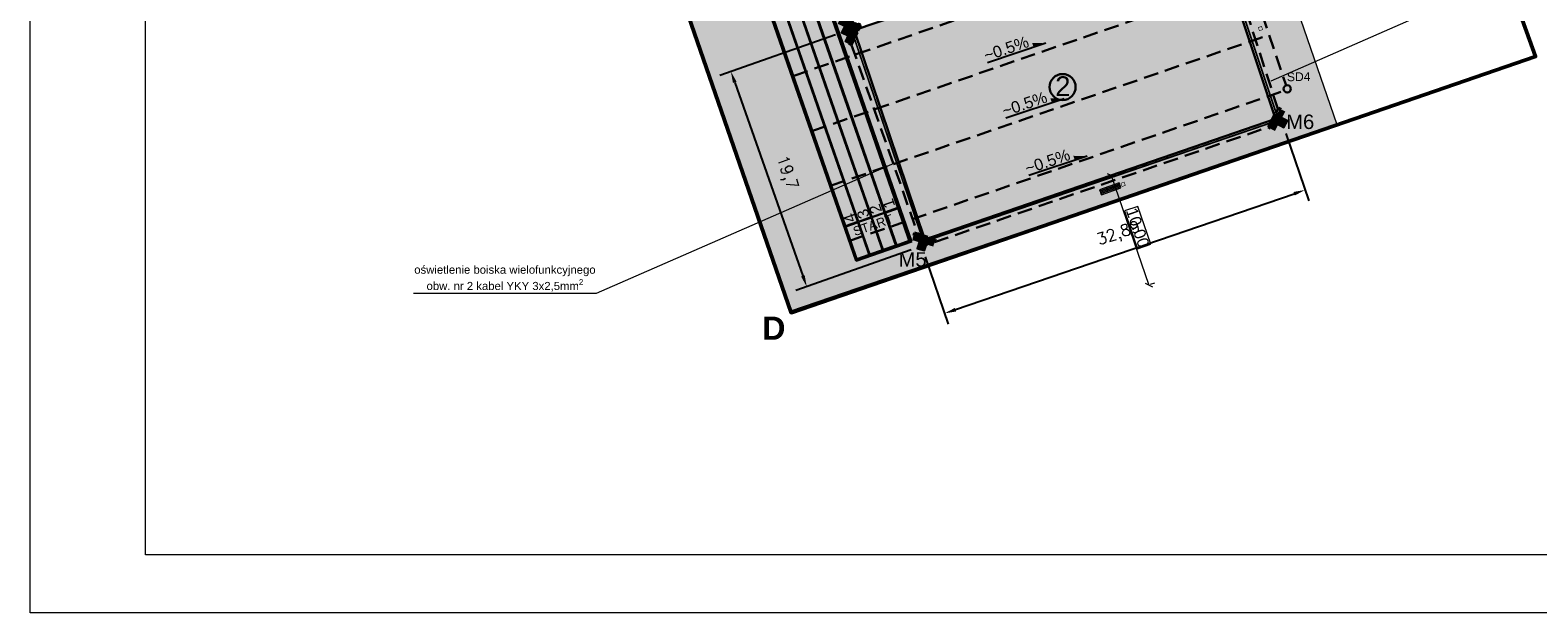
# Model space of a CAD drawing. Header units: millimetres. Extents: x 25 to 493, y -1 to 147.
# Tile 1 of 6: x 25 to 155, y -1 to 49. Entities that reach past the tile are written whole.
import ezdxf
from ezdxf.enums import TextEntityAlignment as Align

# ---------------------------------------------------------------- set-up
doc = ezdxf.new("R2010")
doc.units = ezdxf.units.MM
doc.linetypes.add('ACAD_ISO02W100', pattern=[15, 12, -3])
doc.linetypes.add('DASHED', pattern=[19.05, 12.7, -6.35])
for name, color, linetype in [('bieżnia', 7, 'Continuous'), ('DIM', 7, 'Continuous'), ('WYPOSAZENIE', 8, 'Continuous')]:
    doc.layers.add(name, color=color, linetype=linetype)
for name, color, linetype, lineweight in [('opisyy', 122, 'Continuous', 5), ('oświetlenie terenu i boisk', 1, 'ACAD_ISO02W100', 40), ('wymiar', 252, 'Continuous', 5), ('WYMIAROWA', 250, 'Continuous', 9), ('wymiary', 250, 'Continuous', 5)]:
    doc.layers.add(name, color=color, linetype=linetype, lineweight=lineweight)
doc.styles.add('Arial$001H0', font='arial.ttf')
doc.styles.add('GENERATED_STYLE_1', font='ARIAL.TTF')
doc.styles.add('Opisowy', font='ARIAL.TTF')
doc.styles.add('Roman', font='romans')
doc.styles.get("Standard").update_dxf_attribs({"font": 'simplex.shx'})
doc.linetypes.add('FENCELINE2', pattern='A,0.25,-0.1,[132,ltypeshp.shx,S=0.1,R=0,X=-0.1,Y=0],-0.1,1', length=1.45)
doc.dimstyles.new('radom 500', dxfattribs={"dimscale": 0, "dimtxt": 1, "dimasz": 0.5, "dimexe": 0.1, "dimexo": 0.5, "dimgap": -0.09, "dimtad": 1, "dimzin": 0, "dimdsep": 46, "dimtxsty": 'Opisowy', "dimblk": 'OBLIQUE', "dimcen": 0.09, "dimclrd": 256, "dimclre": 256, "dimclrt": 256, "dimadec": 0, "dimazin": 0, "dimtfac": 1, "dimtofl": 0, "dimtmove": 0, "dimatfit": 3, "dimfxl": 0.05, "dimtfill": 1, "dimtolj": 1, "dimtzin": 0, "dimlwd": 13, "dimlwe": 13, "dimarcsym": 0})
doc.dimstyles.get("Standard").update_dxf_attribs({"dimtxt": 1, "dimasz": 1, "dimexe": 1, "dimexo": 1, "dimgap": 1, "dimtad": 1, "dimtxsty": 'Standard', "dimcen": 2.5, "dimadec": 0, "dimazin": 0, "dimtfac": 1, "dimtmove": 0, "dimatfit": 3, "dimfxl": 1, "dimarcsym": 0})

# ---------------------------------------------------------------- blocks, each defined once
blk = doc.blocks.new('lampa boiska')
at = {"layer": 'oświetlenie terenu i boisk', "linetype": 'Continuous'}
h = blk.add_hatch(color=256, dxfattribs=at)
edge = h.paths.add_edge_path()
edge.add_ellipse((551257, 34237), major_axis=(15.9, 15.9), ratio=1, start_angle=45, end_angle=135)
edge.add_line((551235, 34237), (551257, 34237))
edge.add_line((551257, 34237), (551257, 34259))
h = blk.add_hatch(color=256, dxfattribs=at)
edge = h.paths.add_edge_path()
edge.add_line((551257, 34237), (551235, 34237))
edge.add_ellipse((551257, 34237), major_axis=(15.9, 15.9), ratio=1, start_angle=135, end_angle=225)
edge.add_line((551257, 34214), (551257, 34237))
h = blk.add_hatch(color=256, dxfattribs=at)
edge = h.paths.add_edge_path()
edge.add_ellipse((551257, 34237), major_axis=(15.9, 15.9), ratio=1, start_angle=-45, end_angle=45)
edge.add_line((551257, 34259), (551257, 34237))
edge.add_line((551257, 34237), (551280, 34237))
h = blk.add_hatch(color=256, dxfattribs=at)
edge = h.paths.add_edge_path()
edge.add_ellipse((551257, 34237), major_axis=(15.9, 15.9), ratio=1, start_angle=-135, end_angle=-45)
edge.add_line((551280, 34237), (551257, 34237))
edge.add_line((551257, 34237), (551257, 34214))
for p, q in [((551285, 34237), (551235, 34237)), ((551257, 34259), (551257, 34214)), ((551257, 34237), (551293, 34237)), ((551293, 34331), (551293, 34143)), ((551301, 34331), (551301, 34143)), ((551309, 34331), (551309, 34143)), ((551321, 34277), (551321, 34331)), ((551321, 34331), (551345, 34331)), ((551345, 34277), (551321, 34277)), ((551321, 34210), (551321, 34264)), ((551321, 34264), (551345, 34264)), ((551345, 34331), (551345, 34331)), ((551345, 34331), (551345, 34277)), ((551345, 34264), (551345, 34210)), ((551345, 34210), (551321, 34210)), ((551345, 34197), (551321, 34197)), ((551321, 34197), (551321, 34143)), ((551321, 34143), (551345, 34143)), ((551345, 34143), (551345, 34197))]:
    blk.add_line(p, q, dxfattribs=at)
at = {"layer": 'oświetlenie terenu i boisk', "linetype": 'Continuous', "extrusion": (0, 0, -1)}
blk.add_ellipse((551257, 34237), major_axis=(15.9, 15.9), ratio=1, start_param=2.356194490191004, end_param=8.63937979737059, dxfattribs=at)
at = {"layer": 'WYPOSAZENIE', "ltscale": 0.08}
blk.add_lwpolyline([(551290, 34204), (551290, 34269), (551225, 34269), (551225, 34204)], close=True, dxfattribs=at)
at = {"layer": 'WYPOSAZENIE', "ltscale": 0.08, "extrusion": (0, 0, -1)}
blk.add_ellipse((551257, 34237), major_axis=(17.6, 17.6), ratio=1, start_param=2.356194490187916, end_param=8.639379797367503, dxfattribs=at)
blk = doc.blocks.new('_Oblique')
at = {"color": 0, "lineweight": -2}
blk.add_line((-0.5, -0.5), (0.5, 0.5), dxfattribs=at)
blk = doc.blocks.new('*D15')
at = {"linetype": 'Continuous', "lineweight": 13, "ltscale": 10}
for p, q in [((118.27, 36.49), (121.53, 27.04)), ((118.74, 36.66), (118.37, 36.53)), ((122.01, 27.21), (121.63, 27.08))]:
    blk.add_line(p, q, dxfattribs=at)
at = {"layer": 'Defpoints', "color": 0, "linetype": 'Continuous'}
for p in [(118.27, 36.49), (121.53, 27.04), (121.53, 27.04)]:
    blk.add_point(p, dxfattribs=at)
at = {"linetype": 'ByBlock', "lineweight": 13, "xscale": 0.5, "yscale": 0.5, "zscale": 0.5}
for p, rotation in [((118.27, 36.49), 109.0421244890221), ((121.53, 27.04), 289.0421244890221)]:
    blk.add_blockref('_Oblique', p, dxfattribs=dict(at, rotation=rotation))
at = {"linetype": 'Continuous', "lineweight": 9, "ltscale": 10, "insert": (120.56, 31.99), "char_height": 1, "attachment_point": 5, "rotation": 289.0421, "style": 'Opisowy', "bg_fill": 3, "box_fill_scale": 1.1, "bg_fill_color": 256, "bg_fill_true_color": 13158600, "bg_fill_transparency": 0}
blk.add_mtext('\\A1;10.00', dxfattribs=at)
at = {"linetype": 'Continuous', "lineweight": 13, "ltscale": 10}
for p, q in [((120.56, 33.82), (119.42, 33.43)), ((119.42, 33.43), (120.55, 30.16)), ((121.69, 30.56), (120.56, 33.82)), ((120.55, 30.16), (121.69, 30.56))]:
    blk.add_line(p, q, dxfattribs=at)
blk = doc.blocks.new('A$C43A14DF0')
at = {"layer": 'opisyy', "color": 7, "lineweight": 13}
for p, q in [((-0.52, 0.37), (-0.53, 0.35)), ((-0.47, 0.48), (-0.48, 0.46)), ((-0.42, 0.59), (-0.43, 0.57)), ((-0.34, 0.29), (-0.35, 0.27)), ((-0.29, 0.4), (-0.3, 0.38)), ((-0.24, 0.51), (-0.25, 0.49)), ((0.67, 0.09), (0.66, 0.07)), ((0.85, 0.01), (0.84, -0.01)), ((0.57, -0.13), (0.56, -0.15)), ((0.62, -0.02), (0.61, -0.04)), ((0.75, -0.21), (0.74, -0.23)), ((0.8, -0.1), (0.79, -0.12))]:
    blk.add_line(p, q, dxfattribs=at)
for points in [[(-0.71, 0.43), (-0.75, 0.34), (0.88, -0.4), (0.92, -0.31)], [(-0.66, 0.54), (-0.71, 0.45), (0.93, -0.29), (0.97, -0.2)], [(-0.61, 0.65), (-0.66, 0.56), (0.98, -0.18), (1.02, -0.09)], [(-0.56, 0.76), (-0.61, 0.67), (1.03, -0.07), (1.07, 0.02)]]:
    blk.add_lwpolyline(points, close=True, dxfattribs=at)
blk = doc.blocks.new('*D40')
at = {"layer": 'Defpoints', "color": 0, "linetype": 'Continuous'}
for p in [(95.4, 48.97), (101.94, 30.4), (91.99, 26.89)]:
    blk.add_point(p, dxfattribs=at)
at = {"layer": 'DIM', "color": 0, "linetype": 'Continuous', "lineweight": -2, "ltscale": 10}
for p, q in [((94.46, 48.64), (84.5, 45.13)), ((85.77, 44.52), (91.65, 27.83)), ((101, 30.07), (91.04, 26.56))]:
    blk.add_line(p, q, dxfattribs=at)
at = {"layer": 'DIM', "color": 0, "linetype": 'Continuous'}
for points in [[(85.93, 44.58), (85.62, 44.47), (85.44, 45.47)], [(91.5, 27.78), (91.81, 27.89), (91.99, 26.89)]]:
    blk.add_solid(points, dxfattribs=at)
at = {"layer": 'DIM', "color": 0, "linetype": 'Continuous', "lineweight": 9, "ltscale": 10, "insert": (90.22, 36.71), "char_height": 1, "attachment_point": 5, "rotation": 289.4092}
blk.add_mtext('19,7', dxfattribs=at)
blk = doc.blocks.new('*D41')
at = {"layer": 'Defpoints', "color": 0, "linetype": 'Continuous'}
for p in [(133.01, 41.06), (135, 35.24), (101.89, 30.42)]:
    blk.add_point(p, dxfattribs=at)
at = {"layer": 'DIM', "color": 0, "linetype": 'Continuous', "lineweight": -2, "ltscale": 10}
for p, q in [((133.33, 40.12), (135.33, 34.29)), ((104.83, 24.92), (134.06, 34.91)), ((102.22, 29.47), (104.21, 23.65))]:
    blk.add_line(p, q, dxfattribs=at)
at = {"layer": 'DIM', "color": 0, "linetype": 'Continuous'}
for points in [[(134.11, 34.76), (134, 35.07), (135, 35.24)], [(104.78, 25.07), (104.88, 24.76), (103.88, 24.59)]]:
    blk.add_solid(points, dxfattribs=at)
at = {"layer": 'DIM', "color": 0, "linetype": 'Continuous', "lineweight": 9, "ltscale": 10, "insert": (118.93, 31.42), "char_height": 1, "attachment_point": 5, "rotation": 18.886}
blk.add_mtext('32,89', dxfattribs=at)

msp = doc.modelspace()

# ---------------------------------------------------------------- hatches: boundary and pattern name
at = {"linetype": 'Continuous', "lineweight": 9, "ltscale": 10, "transparency": 33554687}
h = msp.add_hatch(dxfattribs=at)
h.set_pattern_fill('GRASS', color=92, scale=0.08)
h.paths.add_polyline_path([(75.815, 107.908), (102.068, 30.776), (132.713, 41.263), (127.256, 57.64), (131.493, 58.998), (137.75, 40.898), (90.589, 24.794), (61.928, 107.302), (73.136, 111.297), (83.087, 114.865), (85.5, 115.714), (91.294, 117.792), (102.463, 121.844), (116.525, 126.793), (127.45, 130.712), (129.687, 125.605), (127.362, 124.41), (126.817, 123.572), (125.826, 123.126), (117.3, 121.985), (106.82, 118.441), (104.42, 117.713)])
h.paths.add_polyline_path([(69.953, 104.841), (96.243, 29.129), (101.037, 30.795), (74.72, 106.498)], flags=16)
at = {"lineweight": 9, "transparency": 33554687}
h = msp.add_hatch(dxfattribs=at)
h.set_pattern_fill('AR-CONC', color=30, scale=0.01)
h.set_pattern_definition([(50, (6.5752, 1.4927), (1.821847, -0.159391), [0.1905, -2.0955]), (355, (6.5752, 1.4927), (-0.352434, 1.910568), [0.1524, -1.676406]), (100.4514, (6.727, 1.4794), (1.469412, 1.751178), [0.1619, -1.780902]), (46.1842, (6.5752, 2.0007), (2.71079, -0.420423), [0.28575, -3.14325]), (96.6356, (6.801, 1.9656), (2.37404, 2.47426), [0.24285, -2.671356]), (351.1842, (6.5752, 2.0007), (2.37404, 2.47426), [0.2286, -2.5146]), (21, (6.8292, 1.8737), (1.516144, -1.022652), [0.1905, -2.0955]), (326, (6.8292, 1.8737), (0.61802, 1.84188), [0.1524, -1.6764]), (71.4514, (6.9556, 1.7884), (2.134164, 0.819228), [0.1619, -1.7809]), (37.5, (6.5752, 1.49265), (0.030886, 0.8455504), [0, -1.65608, 0, -1.7018, 0, -1.68275]), (7.5, (6.5752, 1.4927), (0.6681966, 1.001806), [0, -0.97028, 0, -1.61798, 0, -0.64135]), (327.5, (6.0088, 1.49265), (1.355906, -0.0572874), [0, -0.635, 0, -1.9812, 0, -2.6289]), (317.5, (5.7548, 1.4927), (1.481292, 0.254265), [0, -0.8255, 0, -1.31572, 0, -1.8669])])
h.paths.add_polyline_path([(96.095, 49.029), (126.458, 59.318), (132.445, 41.385), (102.193, 30.964)])
for points in [[(112.629, 47.898), (111.442, 47.931), (111.569, 47.547)], [(114.211, 43.118), (113.024, 43.151), (113.152, 42.766)], [(116.192, 38.156), (115.005, 38.189), (115.132, 37.804)]]:
    msp.add_hatch(color=5).paths.add_polyline_path(points)
at = {"linetype": 'Continuous', "lineweight": 9, "ltscale": 10, "transparency": 33554687}
h = msp.add_hatch(color=92, dxfattribs=at)
h.dxf.hatch_style = 1
h.set_gradient(color1=(255, 255, 0), color2=(255, 252, 47), centered=1, one_color=1, tint=0.594094, name='SPHERICAL')
edge = h.paths.add_edge_path()
edge.add_arc((114.075, 44.124), 1.123, 0, 360)
at = {"layer": 'wymiary'}
h = msp.add_hatch(dxfattribs=at)
h.set_pattern_fill('AR-SAND', color=20, scale=0.01, angle=349.6647, style=0)
h.set_pattern_definition([(27.1647, (199.1734, -14.0896), (0.0720641, 0.4843429), [0, -0.38608, 0, -0.4318, 0, -0.41275]), (357.1647, (199.1734, -14.0896), (0.570834, 0.6245461), [0, -0.20828, 0, -0.34798, 0, -0.13335]), (317.1647, (198.86607, -14.03355), (0.7784161, -0.1404968), [0, -0.127, 0, -0.4572, 0, -0.5969]), (307.1647, (198.8661, -14.03355), (0.791163, 0.0823238), [0, -0.0635, 0, -0.29972, 0, -0.3429])])
h.paths.add_polyline_path([(74.718, 106.497), (101.037, 30.795), (96.231, 29.124), (71.825, 99.342), (69.948, 104.839)])

# ---------------------------------------------------------------- linework, layer by layer
at = {"lineweight": 30}
for p, q in [((74.72, 106.498, 0.292), (101.037, 30.795)), ((96.243, 29.129), (69.953, 104.841)), ((101.049, 30.8), (96.243, 29.129))]:
    msp.add_line(p, q, dxfattribs=at)
at = {"color": 7}
for p, q in [((71.951, 99.28), (96.293, 29.248)), ((100.904, 30.85), (79.545, 92.298)), ((95.743, 41.804, 0.07), (79.019, 89.941)), ((79.065, 89.957), (95.789, 41.82, 0.07)), ((96.903, 42.207), (80.173, 90.343)), ((92.388, 40.638), (75.658, 88.773)), ((93.445, 41.006, 0.07), (76.715, 89.14)), ((93.493, 41.022, 0.07), (76.763, 89.157)), ((94.598, 41.406, 0.07), (77.868, 89.541)), ((94.645, 41.423, 0.07), (77.915, 89.558)), ((98.693, 33.312), (95.743, 41.804, 0.07)), ((95.789, 41.82, 0.07), (98.74, 33.328)), ((99.854, 33.715), (96.903, 42.207)), ((95.356, 32.098), (92.388, 40.638)), ((96.397, 32.513), (93.445, 41.006, 0.07)), ((96.444, 32.53), (93.493, 41.022, 0.07)), ((97.549, 32.914), (94.598, 41.406, 0.07)), ((97.597, 32.93), (94.645, 41.423, 0.07)), ((98.534, 30.08, -0.065), (97.566, 32.867, -0.032)), ((98.582, 30.096, -0.065), (97.613, 32.883, -0.032)), ((99.678, 30.477, -0.065), (98.709, 33.264, -0.032)), ((98.756, 33.281, -0.032), (99.724, 30.493, -0.065)), ((100.839, 30.881), (99.871, 33.668)), ((96.324, 29.312), (95.356, 32.098)), ((97.382, 29.68, -0.065), (96.414, 32.466, -0.032)), ((97.429, 29.696, -0.065), (96.461, 32.482, -0.032)), ((96.293, 29.248, -0.065), (100.904, 30.85, -0.065)), ((97.429, 29.696, -0.065), (98.534, 30.08, -0.065)), ((98.582, 30.096, -0.065), (99.678, 30.477, -0.065)), ((99.724, 30.493, -0.065), (100.839, 30.881, -0.065)), ((96.324, 29.312, -0.065), (97.382, 29.68, -0.065))]:
    msp.add_line(p, q, dxfattribs=at)
at = {"color": 5}
for p, q in [((112.629, 47.898), (107.591, 46.22)), ((114.211, 43.118), (109.174, 41.44)), ((116.192, 38.156), (111.155, 36.478))]:
    msp.add_line(p, q, dxfattribs=at)
at = {"color": 250, "ltscale": 10}
for p, q in [((96.444, 32.53), (97.549, 32.914)), ((96.461, 32.482), (97.566, 32.867)), ((97.597, 32.93), (98.693, 33.312)), ((97.613, 32.883), (98.709, 33.264)), ((98.74, 33.328), (99.854, 33.715)), ((98.756, 33.281), (99.871, 33.668)), ((95.34, 32.145), (96.397, 32.513)), ((95.356, 32.098), (96.414, 32.466))]:
    msp.add_line(p, q, dxfattribs=at)
at = {"lineweight": 9}
msp.add_lwpolyline([(34.906, 142.258), (279.911, 142.258), (279.911, 3.758), (34.906, 3.758)], close=True, dxfattribs=at)
at = {"color": 92, "lineweight": 9}
msp.add_lwpolyline([(75.815, 107.908), (102.068, 30.776), (132.713, 41.263), (127.256, 57.64), (131.493, 58.998), (137.75, 40.898), (90.589, 24.794), (61.928, 107.302), (73.136, 111.297), (83.087, 114.865), (85.5, 115.714), (91.294, 117.792), (102.463, 121.844), (116.525, 126.793), (127.45, 130.712), (129.687, 125.605), (127.362, 124.41), (126.817, 123.572), (125.826, 123.126), (125.826, 123.126), (117.3, 121.985), (106.82, 118.441), (104.42, 117.713), (75.815, 107.908)], close=True, dxfattribs=at)
at = {"color": 5, "linetype": 'Continuous', "lineweight": 50, "ltscale": 10}
msp.add_lwpolyline([(62.138, 107.039), (125.105, 129.399), (154.905, 46.745), (90.63, 24.643), (62.138, 107.039)], dxfattribs=at)
at = {"color": 1, "linetype": 'DASHED', "lineweight": 30, "ltscale": 0.1, "elevation": 10.14}
msp.add_lwpolyline([(95.425, 48.985), (75.131, 108.145), (106.924, 118.989), (107.155, 118.741), (126.426, 61.589), (133.027, 41.07), (101.961, 30.371), (95.425, 48.985)], dxfattribs=at)
at = {"color": 92, "linetype": 'Continuous', "lineweight": 9, "ltscale": 10}
msp.add_lwpolyline([(69.953, 104.841), (96.243, 29.129), (101.037, 30.795), (74.72, 106.498)], close=True, dxfattribs=at)
at = {"color": 5, "linetype": 'DASHED', "lineweight": 30, "ltscale": 0.1}
for points in [[(127.019, 63.046), (133.372, 44.259)], [(90.864, 45.092), (128.678, 58.122)], [(92.476, 40.34), (130.288, 53.373)], [(94.087, 35.614), (131.909, 48.621)], [(95.699, 30.856), (133.198, 43.804)]]:
    msp.add_lwpolyline(points, dxfattribs=at)
at = {"color": 7, "lineweight": 30}
msp.add_lwpolyline([(96.095, 49.029), (126.458, 59.318), (132.445, 41.385), (102.193, 30.964)], close=True, dxfattribs=at)
at = {"color": 1, "linetype": 'Continuous', "lineweight": 9, "ltscale": 10}
for points in [[(132.08, 51.363), (147.402, 51.363), (132.047, 44.621)], [(58.04, 26.324), (73.837, 26.33), (99.584, 37.595)]]:
    msp.add_lwpolyline(points, dxfattribs=at)
at = {"lineweight": 30}
msp.add_circle((114.075, 44.124), 1.123, dxfattribs=at)
at = {"color": 5, "lineweight": 30, "ltscale": 10}
msp.add_circle((133.471, 43.963), 0.315, dxfattribs=at)
at = {"layer": 'WYMIAROWA', "color": 7, "const_width": 0.05}
msp.add_lwpolyline([(131.247, 49.354), (130.965, 49.256), (131.062, 48.977), (131.344, 49.075)], close=True, dxfattribs=at)

# ---------------------------------------------------------------- block references
at = {"layer": 'opisyy', "yscale": 0.01000022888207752, "zscale": 0.01}
for p, xscale, rotation in [((-1886.153, -5105.911, 10.14), 0.009998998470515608, 65.41855221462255), ((-5059.471, 2030.563, 10.14), 0.009998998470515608, 335.4185522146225), ((5133.65, -2302.751, 10.14), 0.009998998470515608, 151.332935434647), ((-1180.115, -5341.354, 10.14), 0.00999899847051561, 73.02230461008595)]:
    msp.add_blockref('lampa boiska', p, dxfattribs=dict(at, xscale=xscale, rotation=rotation))

# ---------------------------------------------------------------- texts
at = {"color": 7, "style": 'Arial$001H0'}
msp.add_text('2', height=1.7, dxfattribs=at).set_placement((113.436, 43.347))
at = {"color": 7, "style": 'GENERATED_STYLE_1'}
msp.add_text('START', height=0.7808, rotation=19.18077, dxfattribs=at).set_placement((97.838, 31.845, 0.102), align=Align.CENTER)
at = {"color": 1, "linetype": 'Continuous', "lineweight": 9, "ltscale": 10, "char_height": 1, "width": 5.94486, "attachment_point": 1, "rotation": 18.64543, "style": 'Roman'}
for insert in [(107.151, 47.281), (108.733, 42.501), (110.714, 37.539)]:
    msp.add_mtext('{\\fArial|b0|i0|c238|p0;\\C5;~\\fArial|b0|i0|c238|p34;0.5\\fArial|b0|i0|c238|p0;%}', dxfattribs=dict(at, insert=insert))
at = {"color": 5, "linetype": 'Continuous', "lineweight": 50, "ltscale": 10, "attachment_point": 1, "style": 'Roman'}
for s, insert, char_height, width, rotation in [('{\\fArial|b0|i0|c238|p34;SD4}', (133.429, 45.37), 0.75, 2.36237, 0.86716), ('\\A1;\\pxqc;{\\fArial|b0|i0|c238|p34;\\C1;oświetlenie boiska wielofunkcyjnego \\Pobw. nr 2 kabel YKY 3x2,5mm{\\H0.7x;\\S2^ ;}}', (56.416, 28.715), 0.7, 19.03988, 359.99477)]:
    msp.add_mtext(s, dxfattribs=dict(at, insert=insert, char_height=char_height, width=width, rotation=rotation))
at = {"color": 1, "linetype": 'Continuous', "lineweight": 9, "ltscale": 10, "width": 3.01239, "attachment_point": 1, "style": 'Roman'}
for s, insert, char_height in [('{\\fArial|b0|i0|c238|p34;M6}', (133.374, 41.751), 1.25), ('{\\fArial|b0|i0|c238|p34;M5}', (99.913, 29.872), 1.25), ('{\\fArial|b1|i0|c238|p34;\\C5;D}', (88.135, 24.321), 2)]:
    msp.add_mtext(s, dxfattribs=dict(at, insert=insert, char_height=char_height))
at = {"layer": 'bieżnia', "color": 7, "linetype": 'Continuous', "style": 'GENERATED_STYLE_1'}
for s, p in [('2', (98.382, 33.765, 0.11)), ('1', (99.516, 34.23, 0.11)), ('4', (96.152, 32.982, 0.11)), ('3', (97.319, 33.341, 0.11))]:
    msp.add_text(s, height=0.976, rotation=109.18077, dxfattribs=at).set_placement(p, align=Align.CENTER)

# ---------------------------------------------------------------- dimensions: what is measured, and where the dimension line sits
at = {"layer": 'DIM', "color": 1, "linetype": 'Continuous', "lineweight": 9, "ltscale": 10}
dim = msp.add_aligned_dim(p1=(95.398, 48.974), p2=(101.943, 30.398), distance=-10.557, dimstyle='Standard', dxfattribs=at)
dim.commit()
dim.dimension.update_dxf_attribs({"geometry": '*D40', "text_midpoint": (90.219, 36.708)})

# ---------------------------------------------------------------- next in the draw order: dimensions: what is measured, and where the dimension line sits
at = {"color": 1, "linetype": 'Continuous', "lineweight": 9, "ltscale": 10}
dim = msp.add_aligned_dim(p1=(118.272, 36.494), p2=(121.534, 27.043), distance=0, dimstyle='radom 500', override={"dimscale": 1}, dxfattribs=at)
dim.commit()
dim.dimension.update_dxf_attribs({"geometry": '*D15', "text_midpoint": (120.556, 31.994)})

# ---------------------------------------------------------------- next in the draw order: hatches: boundary and pattern name
h = msp.add_hatch(color=34)
edge = h.paths.add_edge_path()
edge.add_line((119.114, 35.423), (119.081, 35.517))
edge.add_line((119.081, 35.517), (117.382, 34.922))
edge.add_line((117.382, 34.922), (117.415, 34.828))
edge.add_line((117.415, 34.828), (119.114, 35.423))
edge = h.paths.add_edge_path(flags=16)
edge.add_line((117.571, 34.988), (117.564, 35.007))
edge = h.paths.add_edge_path(flags=16)
edge.add_line((117.759, 35.054), (117.753, 35.073))
edge = h.paths.add_edge_path()
edge.add_line((119.074, 35.536), (119.041, 35.63))
edge.add_line((119.041, 35.63), (117.342, 35.035))
edge.add_line((117.342, 35.035), (117.375, 34.941))
edge.add_line((117.375, 34.941), (119.074, 35.536))
edge = h.paths.add_edge_path(flags=17)
edge.add_line((118.892, 35.451), (118.885, 35.47))
edge = h.paths.add_edge_path(flags=17)
edge.add_line((118.703, 35.385), (118.697, 35.404))
edge = h.paths.add_edge_path(flags=16)
edge.add_line((117.531, 35.102), (117.524, 35.12))
edge = h.paths.add_edge_path(flags=16)
edge.add_line((117.72, 35.168), (117.713, 35.187))
edge = h.paths.add_edge_path()
edge.add_line((119.034, 35.649), (119.001, 35.744))
edge.add_line((119.001, 35.744), (117.303, 35.149))
edge.add_line((117.303, 35.149), (117.336, 35.054))
edge.add_line((117.336, 35.054), (119.034, 35.649))
edge = h.paths.add_edge_path(flags=17)
edge.add_line((118.852, 35.564), (118.846, 35.583))
edge = h.paths.add_edge_path(flags=16)
edge.add_line((118.663, 35.498), (118.657, 35.517))
edge = h.paths.add_edge_path(flags=17)
edge.add_line((117.491, 35.215), (117.485, 35.234))
edge = h.paths.add_edge_path(flags=17)
edge.add_line((117.68, 35.281), (117.673, 35.3))
edge = h.paths.add_edge_path()
edge.add_line((118.995, 35.763), (118.962, 35.857))
edge.add_line((118.962, 35.857), (117.263, 35.262))
edge.add_line((117.263, 35.262), (117.296, 35.168))
edge.add_line((117.296, 35.168), (118.995, 35.763))
edge = h.paths.add_edge_path(flags=16)
edge.add_line((118.813, 35.678), (118.806, 35.696))
edge = h.paths.add_edge_path(flags=16)
edge.add_line((118.624, 35.612), (118.617, 35.63))

# ---------------------------------------------------------------- next in the draw order: linework, layer by layer
at = {"color": 0, "linetype": 'Continuous', "lineweight": 9, "ltscale": 10}
msp.add_lwpolyline([(24.953, 147.258), (284.95, 147.258), (284.95, -1.242), (24.953, -1.242)], close=True, dxfattribs=at)
at = {"layer": 'wymiar', "color": 5, "linetype": 'FENCELINE2', "lineweight": 9, "ltscale": 2}
msp.add_lwpolyline([(75.748, 108.13, 0.15, 0.15, 0), (102.068, 30.776, 0.15, 0.15, 0), (132.713, 41.263, 0.15, 0.15, 0), (127.268, 57.572, 0, 0, 0)], format="xyseb", dxfattribs=at)
at = {"layer": 'WYMIAROWA', "color": 7, "const_width": 0.05}
msp.add_lwpolyline([(119.111, 35.821), (119.209, 35.539), (119.488, 35.636), (119.389, 35.918)], close=True, dxfattribs=at)

# ---------------------------------------------------------------- next in the draw order: block references
at = {"rotation": 223.8000742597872}
msp.add_blockref('A$C43A14DF0', (118.179, 35.583), dxfattribs=at)

# ---------------------------------------------------------------- next in the draw order: dimensions: what is measured, and where the dimension line sits
at = {"layer": 'DIM', "color": 1, "linetype": 'Continuous', "lineweight": 9, "ltscale": 10}
dim = msp.add_aligned_dim(p1=(101.891, 30.417), p2=(133.011, 41.063), distance=-6.157, dimstyle='Standard', dxfattribs=at)
dim.commit()
dim.dimension.update_dxf_attribs({"geometry": '*D41', "text_midpoint": (118.928, 31.425)})

doc.saveas('drawing.dxf')
